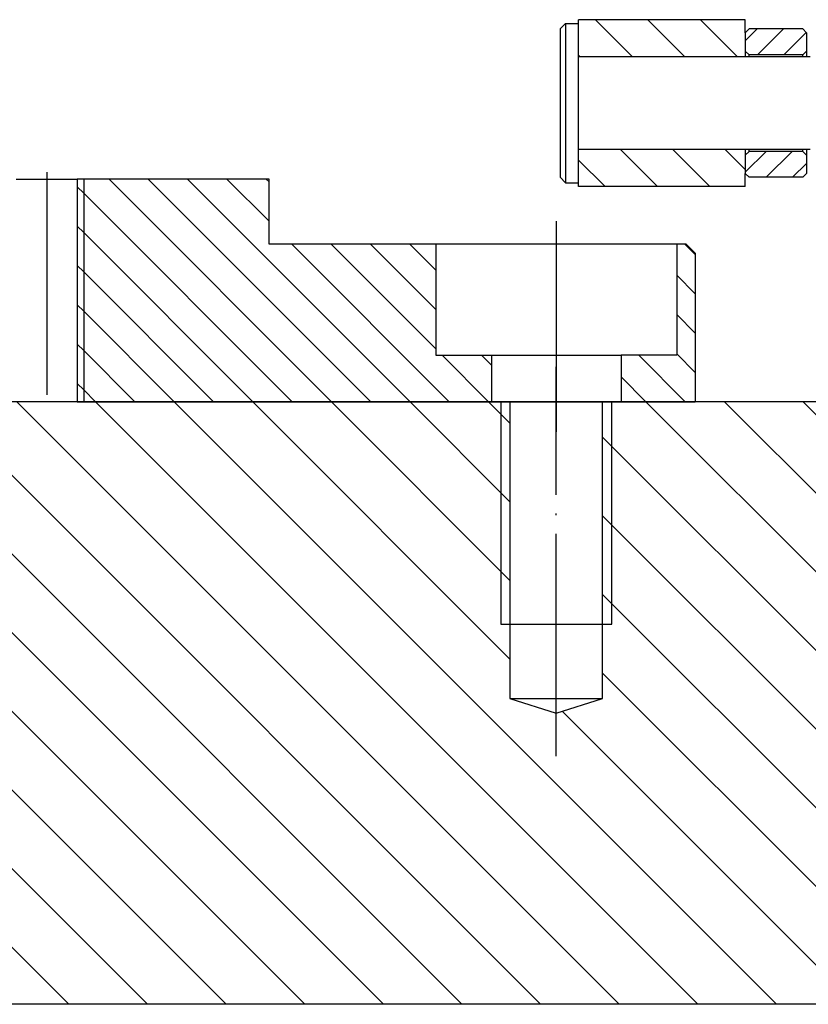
# Model space of a CAD drawing. Extents: x -1809 to 6113, y -4129 to 1471.
# Tile 3 of 197: x -258 to -216, y -2807 to -2754. Entities that reach past the tile are written whole.
import ezdxf

# ---------------------------------------------------------------- set-up
doc = ezdxf.new("R2010")
doc.units = 0
doc.linetypes.add('DOT_CENTER', pattern=[14, 12, -1, 0, -1])
doc.layers.get('0').update_dxf_attribs({"linetype": 'CONTINUOUS'})
doc.layers.add('1', color=7, linetype='CONTINUOUS')
pattern_1 = [(135, (-1117.569989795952, -6268.135432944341), (-1.0606601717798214, -1.0606601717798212), [])]
pattern_2 = [(-45, (-1117.56998979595, -6318.135432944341), (1.414213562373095, 1.4142135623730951), [])]
pattern_3 = [(45, (-1117.56998979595, -6318.135432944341), (-0.7071067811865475, 0.7071067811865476), [])]

# ---------------------------------------------------------------- blocks, each defined once
blk = doc.blocks.new('Z-STACK', base_point=(-660.9662464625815, -2918.356431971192))
at = {"linetype": 'CONTINUOUS'}
h = blk.add_hatch(dxfattribs=at)
h.set_pattern_fill('USER', color=5, scale=2, angle=-45, pattern_type=0)
h.set_pattern_definition(pattern_2)
h.paths.add_polyline_path([(-218.9034238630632, -2755.642867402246), (-218.9034238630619, -2754.642867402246), (-218.903423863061, -2753.942867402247), (-227.903423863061, -2753.942867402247), (-227.9034238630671, -2754.142867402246), (-227.903423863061, -2755.942867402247), (-218.9034238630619, -2755.942867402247)])
h = blk.add_hatch(dxfattribs=at)
h.set_pattern_fill('USER', color=3, angle=45, pattern_type=0)
h.set_pattern_definition(pattern_3)
h.paths.add_polyline_path([(-215.8034238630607, -2755.842867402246), (-215.6034238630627, -2755.642867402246), (-215.6034238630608, -2754.642867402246), (-215.8034238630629, -2754.442867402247), (-218.7034238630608, -2754.442867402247), (-218.9034238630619, -2754.642867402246), (-218.9034238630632, -2755.642867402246), (-218.7034238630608, -2755.842867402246)])
h = blk.add_hatch(dxfattribs=at)
h.set_pattern_fill('USER', color=5, scale=2, angle=-45, pattern_type=0)
h.set_pattern_definition(pattern_2)
h.paths.add_polyline_path([(-218.903423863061, -2762.942867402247), (-218.9034238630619, -2762.242867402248), (-218.903423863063, -2761.242867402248), (-218.9034238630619, -2760.942867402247), (-227.903423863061, -2760.942867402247), (-227.903423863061, -2762.742867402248), (-227.903423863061, -2762.942867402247), (-219.4034238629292, -2762.942867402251)])
h = blk.add_hatch(dxfattribs=at)
h.set_pattern_fill('USER', color=3, angle=45, pattern_type=0)
h.set_pattern_definition(pattern_3)
h.paths.add_polyline_path([(-215.8034238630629, -2762.442867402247), (-215.6034238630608, -2762.242867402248), (-215.6034238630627, -2761.242867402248), (-215.8034238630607, -2761.042867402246), (-218.7034238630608, -2761.042867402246), (-218.903423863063, -2761.242867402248), (-218.9034238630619, -2762.242867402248), (-218.7034238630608, -2762.442867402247)])
at = {"layer": '1', "linetype": 'CONTINUOUS'}
h = blk.add_hatch(dxfattribs=at)
h.set_pattern_fill('USER', color=4, scale=1.5, angle=135, pattern_type=0)
h.set_pattern_definition(pattern_1)
h.paths.add_polyline_path([(-254.6027139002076, -2762.542867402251), (-254.9527139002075, -2762.542867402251), (-254.952713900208, -2774.542867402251), (-254.6027139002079, -2774.542867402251)])
h = blk.add_hatch(dxfattribs=at)
h.set_pattern_fill('USER', color=4, scale=1.5, angle=135, pattern_type=0)
h.set_pattern_definition(pattern_1)
h.paths.add_polyline_path([(-235.6027139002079, -2766.042867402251), (-244.6027139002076, -2766.042867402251), (-244.6027139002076, -2762.542867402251), (-254.6027139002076, -2762.542867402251), (-254.6027139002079, -2774.542867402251), (-232.6027139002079, -2774.542867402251), (-232.6027139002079, -2772.042867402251), (-235.6027139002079, -2772.042867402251)])
h = blk.add_hatch(dxfattribs=at)
h.set_pattern_fill('USER', color=4, scale=1.5, angle=135, pattern_type=0)
h.set_pattern_definition(pattern_1)
h.paths.add_polyline_path([(-222.6027139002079, -2772.042867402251), (-225.6027139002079, -2772.042867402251), (-225.6027139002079, -2774.542867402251), (-221.6027139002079, -2774.542867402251), (-221.6027139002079, -2766.542867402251), (-222.1027139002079, -2766.042867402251), (-222.6027139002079, -2766.042867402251)])
h = blk.add_hatch(dxfattribs=at)
h.set_pattern_fill('USER', color=1, scale=3, angle=135, pattern_type=0)
h.set_pattern_definition([(135, (-1117.569989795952, -6268.135432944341), (-2.121320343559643, -2.1213203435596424), [])])
h.paths.add_polyline_path([(-211.7739039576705, -2774.542867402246), (-226.6027139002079, -2774.542867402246), (-226.6027139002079, -2790.542867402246), (-229.1027139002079, -2791.342867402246), (-231.6027139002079, -2790.542867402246), (-231.6027139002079, -2774.542867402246), (-338.7739039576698, -2774.542867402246), (-338.7739039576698, -2807.042867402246), (-211.7739039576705, -2807.042867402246)])
at = {"color": 2, "linetype": 'CONTINUOUS'}
for p, q in [((-228.9034238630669, -2754.442867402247), (-228.6034238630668, -2754.142867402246)), ((-228.6034238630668, -2754.142867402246), (-227.9034238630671, -2754.142867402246)), ((-227.903423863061, -2755.942867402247), (-227.9034238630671, -2754.142867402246)), ((-228.9034238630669, -2754.442867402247), (-228.9034238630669, -2762.442867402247)), ((-218.9034238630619, -2755.942867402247), (-227.903423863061, -2755.942867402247)), ((-215.6034238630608, -2755.942867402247), (-218.9034238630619, -2755.942867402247)), ((-215.4034238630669, -2755.942867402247), (-215.6034238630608, -2755.942867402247)), ((-218.9034238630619, -2760.942867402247), (-227.903423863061, -2760.942867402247)), ((-227.903423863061, -2762.742867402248), (-227.903423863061, -2760.942867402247)), ((-215.6034238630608, -2760.942867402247), (-218.9034238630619, -2760.942867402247)), ((-215.4034238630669, -2760.942867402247), (-215.6034238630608, -2760.942867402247)), ((-228.9034238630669, -2762.442867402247), (-228.6034238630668, -2762.742867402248)), ((-228.6034238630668, -2762.742867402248), (-227.903423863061, -2762.742867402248))]:
    blk.add_line(p, q, dxfattribs=at)
at = {"color": 5, "linetype": 'CONTINUOUS'}
for p, q in [((-218.903423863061, -2753.942867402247), (-227.903423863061, -2753.942867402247)), ((-227.9034238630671, -2754.142867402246), (-227.903423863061, -2753.942867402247)), ((-227.903423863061, -2755.942867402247), (-227.9034238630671, -2754.142867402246)), ((-218.9034238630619, -2754.642867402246), (-218.903423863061, -2753.942867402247)), ((-218.9034238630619, -2754.642867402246), (-218.9034238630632, -2755.642867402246)), ((-218.9034238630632, -2755.642867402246), (-218.9034238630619, -2755.942867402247)), ((-218.9034238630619, -2755.942867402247), (-227.903423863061, -2755.942867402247)), ((-218.9034238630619, -2760.942867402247), (-227.903423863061, -2760.942867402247)), ((-227.903423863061, -2762.742867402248), (-227.903423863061, -2760.942867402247)), ((-218.9034238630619, -2760.942867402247), (-218.903423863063, -2761.242867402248)), ((-218.903423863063, -2761.242867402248), (-218.9034238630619, -2762.242867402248)), ((-218.903423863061, -2762.942867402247), (-218.9034238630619, -2762.242867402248)), ((-227.903423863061, -2762.942867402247), (-227.903423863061, -2762.742867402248)), ((-219.4034238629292, -2762.942867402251), (-227.903423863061, -2762.942867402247)), ((-218.903423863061, -2762.942867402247), (-219.4034238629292, -2762.942867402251))]:
    blk.add_line(p, q, dxfattribs=at)
at = {"color": 3, "linetype": 'CONTINUOUS'}
for p, q in [((-218.9034238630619, -2754.642867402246), (-218.7034238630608, -2754.442867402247)), ((-218.9034238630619, -2754.642867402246), (-218.9034238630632, -2755.642867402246)), ((-215.8034238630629, -2754.442867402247), (-218.7034238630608, -2754.442867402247)), ((-215.6034238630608, -2754.642867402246), (-215.8034238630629, -2754.442867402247)), ((-215.6034238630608, -2754.642867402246), (-215.6034238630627, -2755.642867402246)), ((-218.9034238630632, -2755.642867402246), (-218.9034238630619, -2755.942867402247)), ((-218.7034238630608, -2755.842867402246), (-218.9034238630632, -2755.642867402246)), ((-215.8034238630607, -2755.842867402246), (-218.7034238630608, -2755.842867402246)), ((-218.7034238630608, -2755.942867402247), (-218.7034238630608, -2755.842867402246)), ((-215.8034238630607, -2755.842867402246), (-215.6034238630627, -2755.642867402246)), ((-215.8034238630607, -2755.942867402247), (-215.8034238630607, -2755.842867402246)), ((-215.6034238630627, -2755.642867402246), (-215.6034238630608, -2755.942867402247)), ((-218.9034238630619, -2760.942867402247), (-218.903423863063, -2761.242867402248)), ((-218.7034238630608, -2761.042867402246), (-218.903423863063, -2761.242867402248)), ((-218.7034238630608, -2761.042867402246), (-218.7034238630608, -2760.942867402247)), ((-215.8034238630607, -2761.042867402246), (-218.7034238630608, -2761.042867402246)), ((-215.8034238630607, -2761.042867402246), (-215.8034238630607, -2760.942867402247)), ((-215.8034238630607, -2761.042867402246), (-215.6034238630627, -2761.242867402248)), ((-215.6034238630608, -2760.942867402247), (-215.6034238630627, -2761.242867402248)), ((-218.903423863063, -2761.242867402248), (-218.9034238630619, -2762.242867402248)), ((-215.6034238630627, -2761.242867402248), (-215.6034238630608, -2762.242867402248)), ((-218.9034238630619, -2762.242867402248), (-218.7034238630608, -2762.442867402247)), ((-215.6034238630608, -2762.242867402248), (-215.8034238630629, -2762.442867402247)), ((-215.8034238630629, -2762.442867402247), (-218.7034238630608, -2762.442867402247))]:
    blk.add_line(p, q, dxfattribs=at)
at = {"color": 1, "linetype": 'CONTINUOUS'}
for p, q in [((-231.6027139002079, -2774.542867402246), (-338.7739039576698, -2774.542867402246)), ((-226.6027139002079, -2774.542867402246), (-231.6027139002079, -2774.542867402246)), ((-211.7739039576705, -2774.542867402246), (-226.6027139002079, -2774.542867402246)), ((-211.7739039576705, -2807.042867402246), (-338.7739039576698, -2807.042867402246))]:
    blk.add_line(p, q, dxfattribs=at)
at = {"layer": '1', "color": 2, "linetype": 'CONTINUOUS'}
for p, q in [((-228.6034238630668, -2754.142867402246), (-228.6034238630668, -2762.742867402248)), ((-227.903423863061, -2760.942867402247), (-227.903423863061, -2755.942867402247))]:
    blk.add_line(p, q, dxfattribs=at)
at = {"layer": '1', "color": 4, "linetype": 'DOT_CENTER'}
for p, q in [((-256.6027139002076, -2762.169447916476), (-256.6027139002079, -2774.997689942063)), ((-229.1027139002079, -2764.809249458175), (-229.1027139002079, -2776.175537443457))]:
    blk.add_line(p, q, dxfattribs=at)
at = {"layer": '1', "color": 4, "linetype": 'CONTINUOUS'}
for p, q in [((-258.2527139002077, -2762.542867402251), (-254.9527139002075, -2762.542867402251)), ((-254.9527139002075, -2762.542867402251), (-254.952713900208, -2774.542867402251)), ((-254.6027139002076, -2762.542867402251), (-254.9527139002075, -2762.542867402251)), ((-244.6027139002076, -2762.542867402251), (-254.6027139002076, -2762.542867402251)), ((-254.6027139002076, -2762.542867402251), (-254.6027139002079, -2774.542867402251)), ((-244.6027139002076, -2766.042867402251), (-244.6027139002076, -2762.542867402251)), ((-235.6027139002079, -2766.042867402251), (-244.6027139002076, -2766.042867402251)), ((-235.6027139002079, -2766.042867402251), (-235.6027139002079, -2772.042867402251)), ((-222.6027139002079, -2766.042867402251), (-235.6027139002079, -2766.042867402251)), ((-222.1027139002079, -2766.042867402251), (-222.6027139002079, -2766.042867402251)), ((-222.6027139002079, -2766.042867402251), (-222.6027139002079, -2772.042867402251)), ((-222.1027139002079, -2766.042867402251), (-221.6027139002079, -2766.542867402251)), ((-221.6027139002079, -2766.542867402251), (-221.6027139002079, -2774.542867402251)), ((-235.6027139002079, -2772.042867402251), (-232.6027139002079, -2772.042867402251)), ((-232.6027139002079, -2772.042867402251), (-232.6027139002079, -2774.542867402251)), ((-232.6027139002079, -2772.042867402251), (-225.6027139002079, -2772.042867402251)), ((-222.6027139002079, -2772.042867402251), (-225.6027139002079, -2772.042867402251)), ((-225.6027139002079, -2772.042867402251), (-225.6027139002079, -2774.542867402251)), ((-254.952713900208, -2774.542867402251), (-258.2527139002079, -2774.542867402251)), ((-254.952713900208, -2774.542867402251), (-254.6027139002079, -2774.542867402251)), ((-254.6027139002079, -2774.542867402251), (-232.6027139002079, -2774.542867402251)), ((-232.6027139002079, -2774.542867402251), (-225.6027139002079, -2774.542867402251)), ((-225.6027139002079, -2774.542867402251), (-221.6027139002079, -2774.542867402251))]:
    blk.add_line(p, q, dxfattribs=at)
at = {"layer": '1', "color": 1, "linetype": 'DOT_CENTER'}
blk.add_line((-229.1027139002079, -2793.66633115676), (-229.1027139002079, -2772.66633115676), dxfattribs=at)
at = {"layer": '1', "color": 1, "linetype": 'CONTINUOUS'}
for p, q in [((-232.1027139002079, -2774.542867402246), (-232.1027139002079, -2786.542867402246)), ((-231.6027139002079, -2774.542867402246), (-231.6027139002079, -2790.542867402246)), ((-226.6027139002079, -2790.542867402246), (-226.6027139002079, -2774.542867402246)), ((-226.1027139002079, -2786.542867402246), (-226.1027139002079, -2774.542867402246)), ((-232.1027139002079, -2786.542867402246), (-226.1027139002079, -2786.542867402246)), ((-231.6027139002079, -2790.542867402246), (-229.1027139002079, -2791.342867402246)), ((-231.6027139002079, -2790.542867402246), (-226.6027139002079, -2790.542867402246)), ((-229.1027139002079, -2791.342867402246), (-226.6027139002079, -2790.542867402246))]:
    blk.add_line(p, q, dxfattribs=at)

msp = doc.modelspace()

# ---------------------------------------------------------------- block references
at = {"layer": '1'}
msp.add_blockref('Z-STACK', (-660.9662464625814, -2918.3564319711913), dxfattribs=at)

doc.saveas('drawing.dxf')
